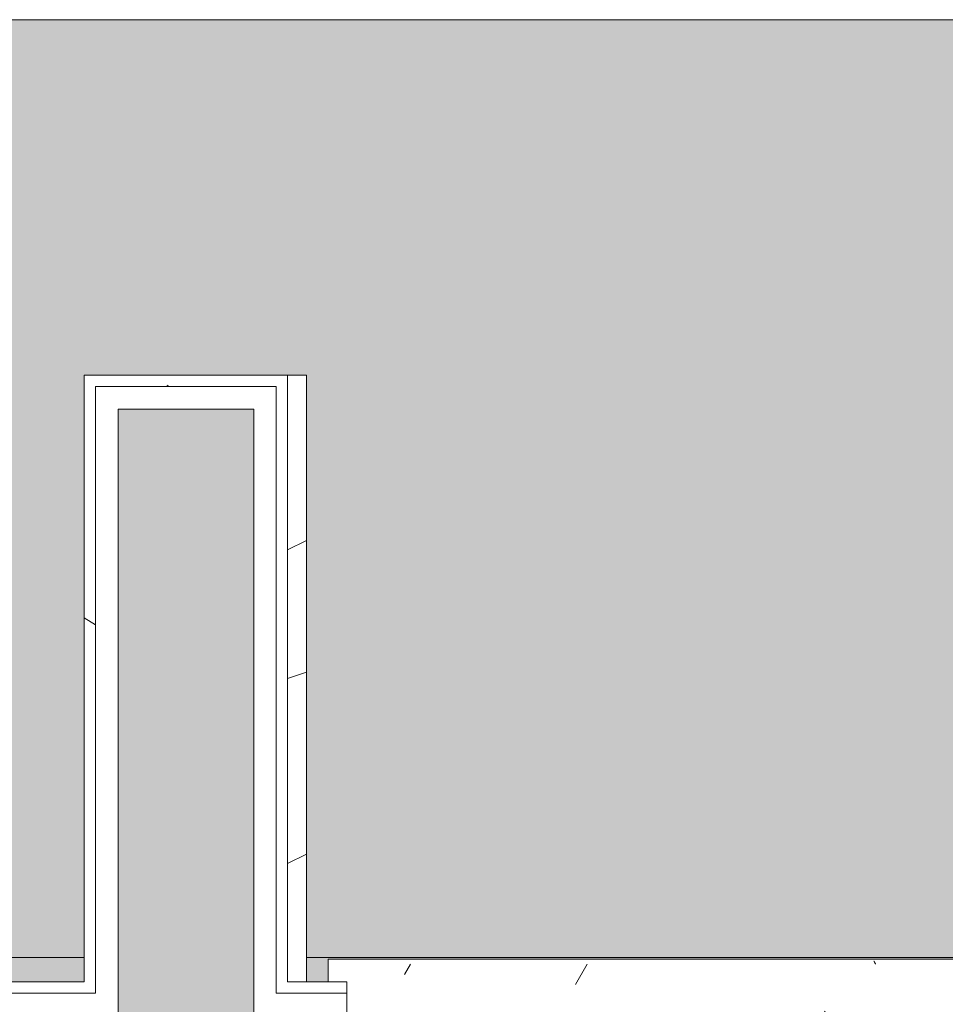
# Model space of a CAD drawing. Header units: millimetres. Extents: x 5980700 to 6194397, y -12939 to 2351883.
# Tile 38 of 124: x 6028360 to 6029590, y 4612 to 5919. Entities that reach past the tile are written whole.
import ezdxf

# ---------------------------------------------------------------- set-up
doc = ezdxf.new("R2010")
doc.units = ezdxf.units.MM
for name, color, linetype, lineweight in [('A-FLOR', 192, 'Continuous', 18), ('A-FLOR-PATT', 8, 'Continuous', 18), ('A-GLAZ', 151, 'Continuous', 9), ('A-GLAZ-SILL', 1, 'Continuous', 9), ('A-WALL', 113, 'Continuous', 18), ('A-WALL-PATT', 111, 'Continuous', 25)]:
    doc.layers.add(name, color=color, linetype=linetype, lineweight=lineweight)

# ---------------------------------------------------------------- blocks, each defined once
blk = doc.blocks.new('FP_72-PLANTA DE CAIMENTO DE PISOS - TÉRREO')
at = {"layer": 'A-GLAZ-SILL', "color": 90, "lineweight": 5}
blk.add_line((1674.999999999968, 107.4999999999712), (-1675.000000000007, 107.4999999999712), dxfattribs=at)
at = {"layer": 'A-GLAZ-SILL', "lineweight": 5}
for p, q in [((-950.0604384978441, 104.9110326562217), (-950.1863537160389, 105.1298168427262)), ((-949.9345232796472, 104.6878478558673), (-950.0604384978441, 104.9110326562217)), ((-949.8086080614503, 104.4605130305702), (-949.9345232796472, 104.6878478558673)), ((-949.6826928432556, 104.2292834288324), (-949.8086080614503, 104.4605130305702)), ((-949.5567776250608, 103.9944186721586), (-949.6826928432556, 104.2292834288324)), ((-949.430862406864, 103.7561824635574), (-949.5567776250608, 103.9944186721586)), ((-949.304947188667, 103.5148422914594), (-949.430862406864, 103.7561824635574)), ((-949.1790319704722, 103.2706691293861), (-949.304947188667, 103.5148422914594)), ((-949.0531167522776, 103.0239371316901), (-949.1790319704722, 103.2706691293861)), ((-948.9272015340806, 102.7749233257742), (-949.0531167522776, 103.0239371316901)), ((-948.8012863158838, 102.5239073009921), (-948.9272015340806, 102.7749233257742)), ((-948.675371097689, 102.2711708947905), (-948.8012863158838, 102.5239073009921)), ((-948.5494558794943, 102.0169978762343), (-948.675371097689, 102.2711708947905)), ((-948.4235406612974, 101.7616736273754), (-948.5494558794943, 102.0169978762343)), ((-948.2976254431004, 101.5054848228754), (-948.4235406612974, 101.7616736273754)), ((-948.1717102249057, 101.2487191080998), (-948.2976254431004, 101.5054848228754)), ((-948.0457950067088, 100.9916647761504), (-948.1717102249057, 101.2487191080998))]:
    blk.add_line(p, q, dxfattribs=at)
blk = doc.blocks.new('CC_PEITORIL - PEITORIL-V71-PLANTA DE CAIMENTO DE PISOS - TÉRREO')
at = {"layer": 'A-GLAZ-SILL', "lineweight": 5}
h = blk.add_hatch(dxfattribs=at)
h.set_pattern_fill('FP_93', color=256, style=0, pattern_type=2)
h.set_pattern_definition([(0, (10029.867, -4564.159000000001), (406.4, 101.6), [33.528, -271.272, 33.528, -271.272, -1625.6]), (0, (10029.867, -4564.159000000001), (406.4, 101.6), [-609.6, 33.528, -576.072, 33.528, -271.272, -711.2]), (0, (10029.867, -4564.159000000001), (406.4, 101.6), [-1524, 33.528, -169.672, 33.528, -474.472]), (120, (10182.267, -4513.359), (-291.1881810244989, 301.1527240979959), [33.52799999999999, -271.2719999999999, 33.52799999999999, -1896.872]), (120, (10182.267, -4513.359), (-291.1881810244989, 301.1527240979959), [-338.328, -271.2719999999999, 33.52799999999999, -576.0719999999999, -1016]), (120, (10182.267, -4513.359), (-291.1881810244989, 301.1527240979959), [-1219.2, 33.52799999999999, -271.2719999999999, 33.52799999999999, -677.6719999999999]), (120, (10182.267, -4513.359), (-291.1881810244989, 301.1527240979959), [-1557.528, -169.672, 33.52799999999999, -474.4719999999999]), (240, (10233.067, -4310.159000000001), (-115.2118189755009, -402.7527240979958), [33.528, -271.272, 33.528, -1896.872]), (240, (10233.067, -4310.159000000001), (-115.2118189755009, -402.7527240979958), [-338.328, -271.272, 33.528, -576.072, -1016]), (240, (10233.067, -4310.159000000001), (-115.2118189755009, -402.7527240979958), [-1219.2, 33.528, -271.272, 33.528, -677.672]), (240, (10233.067, -4310.159000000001), (-115.2118189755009, -402.7527240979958), [-1557.528, -169.672, 33.528, -474.472])])
h.paths.add_polyline_path([(1649.999999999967, 12.50000000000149), (1649.999999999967, 77.50000000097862), (1674.999999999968, 77.50000000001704), (1674.999999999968, 100.9916647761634), (-1675.000000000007, 100.9916647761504), (-1675.000000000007, 77.50000000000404), (-1650.000000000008, 77.50000000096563), (-1650.000000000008, 12.49999999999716), (1629.99999999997, 12.50000000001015)])
h = blk.add_hatch(dxfattribs=at)
h.set_pattern_fill('FP_94', color=256, style=0, pattern_type=2)
h.set_pattern_definition([(216.87, (10664.867, -2976.659), (4762.494328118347, 3175.008507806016), [793.75, -7143.75]), (206.565, (11617.367, -3452.909), (-1587.501456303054, -1587.499067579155), [1774.879, -1774.879]), (198.435, (11617.367, -4246.659000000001), (-3174.997452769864, -1587.50290376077), [1004.024, -4016.092])])
h.paths.add_polyline_path([(1649.999999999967, 12.50000000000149), (1649.999999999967, 77.50000000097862), (1674.999999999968, 77.50000000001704), (1674.999999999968, 100.9916647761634), (-1675.000000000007, 100.9916647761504), (-1675.000000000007, 77.50000000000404), (-1650.000000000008, 77.50000000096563), (-1650.000000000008, 12.49999999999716), (1629.99999999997, 12.50000000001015)])
at = {"layer": 'A-GLAZ-SILL', "color": 90, "lineweight": 5}
for q in [(-1675.000000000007, 107.4999999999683), (-1675.000000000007, 77.5000000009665)]:
    blk.add_line((-1675.000000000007, 100.9916647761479), q, dxfattribs=at)
at = {"layer": 'A-GLAZ', "color": 90, "lineweight": 5}
blk.add_blockref('FP_72-PLANTA DE CAIMENTO DE PISOS - TÉRREO', (0, 0), dxfattribs=at)
blk = doc.blocks.new('BE-PMSa-MOD-ARQ-CONEXAODOFUTURO-EX-000-R_rvt-1-PLANTA DE CAIMENTO DE PISOS - TÉRREO')
at = {"layer": 'A-FLOR-PATT', "lineweight": 5}
h = blk.add_hatch(dxfattribs=at)
h.set_pattern_fill('FP_103', color=135, style=0, pattern_type=2)
h.set_pattern_definition([(225, (1821.385, -1013.341), (1.4210854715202e-14, -212.1320343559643), [450, -150]), (315, (1715.319, -1119.407), (0, -212.1320343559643), [450, -150])])
h.paths.add_polyline_path([(-17588.6148451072, -10125.84100563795), (-17588.6148451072, 5919.158994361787), (-17905.6607055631, 5919.158994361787), (-18260.05155624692, -10125.84100563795)])
h.paths.add_polyline_path([(22636.38515489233, -8664.047137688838), (24683.66278676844, -8664.047137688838), (24910.96562364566, -8333.887722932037), (25097.46955802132, -8045.317562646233), (25289.59551702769, -7726.511392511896), (25471.61384478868, -7401.828336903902), (25643.34495046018, -7071.588748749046), (25804.61939322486, -6736.118463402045), (25955.27804947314, -6395.748477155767), (23368.38515489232, -6395.748477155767), (23369.38515489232, -6730.84100563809), (23365.38515489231, -6734.841005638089), (23361.3135554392, -6734.060452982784), (23342.06990244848, -6720.841005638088), (23332.38515489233, -6720.930376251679), (23331.38515489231, -6727.841005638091), (23314.38515489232, -6727.841005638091), (23296.38515489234, -6735.002634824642), (23296.38515489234, -6785.841005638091), (23781.38515489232, -6785.841005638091), (23781.38515489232, -6780.841005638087), (23831.38515489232, -6780.841005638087), (23831.38515489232, -6785.841005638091), (24416.38515489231, -6785.841005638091), (24416.38515489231, -8605.841005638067), (22596.38515489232, -8605.841005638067), (22596.38515489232, -8595.841005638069), (21416.38515489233, -8595.841005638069), (21416.38515489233, -6955.841005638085), (22596.38515489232, -6955.613519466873), (22596.38515489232, -6785.841005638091), (23181.38515489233, -6785.841005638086), (23181.38515489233, -6780.841005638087), (23231.38515489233, -6780.841005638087), (23231.38515489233, -6785.841005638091), (23246.38515489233, -6785.841005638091), (23246.38515489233, -6395.748477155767), (23206.88515489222, -6395.748477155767), (23206.88515489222, -6416.382393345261), (23211.73353840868, -6425.171602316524), (23218.4561650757, -6428.596561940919), (23219.38515489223, -6429.345815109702), (23219.38515489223, -6441.144306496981), (23215.14102301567, -6442.203793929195), (23204.09419192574, -6438.115741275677), (23195.48073971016, -6429.259910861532), (23193.02236658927, -6420.085137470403), (23192.88996436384, -6415.841005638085), (23191.88515489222, -6415.841005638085), (23191.88515489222, -6395.748477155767), (21311.38512764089, -6395.748477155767), (21311.3851276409, -395.7484771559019), (26110.13512764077, -395.7484771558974), (26110.13512764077, -6011.987874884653), (26234.42540171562, -5672.357231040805), (26348.29356350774, -5329.09189897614), (26451.63355010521, -4982.511614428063), (26544.34910510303, -4632.939200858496), (26626.35386826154, -4280.70026875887), (26697.57145594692, -3926.122912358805), (26757.93553227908, -3569.537404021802), (26807.38987092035, -3211.275886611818), (26845.88840744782, -2851.672064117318), (26873.39528226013, -2491.060890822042), (27298.54064462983, 5174.591947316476), (21231.38515489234, 5390.55840290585), (21231.38515489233, -8664.047137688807), (22606.38515489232, -8664.047137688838)])
h.paths.add_polyline_path([(-4285.283920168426, -8347.825683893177), (-4283.966662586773, -8347.795229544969), (-4283.966662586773, -8234.241794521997), (-4285.375315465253, -8230.841005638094), (-4361.627696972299, -8230.841005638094), (-4361.627696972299, -8347.825683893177), (-4294.66302762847, -8347.825683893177)])
h.paths.add_polyline_path([(-979.7632562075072, 115.3896399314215), (164.3857207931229, 115.3896399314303), (164.3857207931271, 1841.148018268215), (-1658.614845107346, 1841.148018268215), (-1658.61484510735, 115.3896399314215), (-1568.633892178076, 115.3896399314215)])
h.paths.add_polyline_path([(24371.38515489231, 854.1589943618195), (22881.38515489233, 854.1589943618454), (22881.38515489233, 4354.15899436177), (24531.3851548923, 4354.158994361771), (24531.3851548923, 854.1589943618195), (24486.38515489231, 854.1589943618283)])
h.paths.add_polyline_path([(26422.42163599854, 3992.407384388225), (26422.42163599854, 5123.575823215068), (27022.42163599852, 5123.575823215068), (27022.42163599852, 3992.407384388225), (26541.37381926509, 3992.407384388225)])
h.paths.add_polyline_path([(-8304.116662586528, 4596.658994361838), (-8304.116662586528, 4597.158205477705), (-8314.11666258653, 4596.658994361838)])
h.paths.add_polyline_path([(19925.14432074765, 4641.658994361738), (19999.38682609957, 4641.658994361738), (19999.38682609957, 4674.158994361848), (15923.88333741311, 4674.158994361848), (15923.88333741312, 4641.658994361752), (16272.64941956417, 4641.658994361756), (16272.64941956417, 4671.658994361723), (19622.64941956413, 4670.787042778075), (19622.64941956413, 4641.658994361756), (19630.70900276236, 4641.658994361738)])
h.paths.add_polyline_path([(12268.88333741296, 4641.658994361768), (12287.64940954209, 4641.658994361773), (12287.64940954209, 4671.658994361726), (15637.64940954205, 4670.787042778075), (15637.64940954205, 4641.658994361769), (15653.88333741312, 4641.658994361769), (15653.88333741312, 4674.158994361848), (12268.88333741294, 4674.158994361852), (12268.88333741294, 4663.79490484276)])
h.paths.add_polyline_path([(-8314.11666258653, 4641.658994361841), (-8301.114845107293, 4641.658994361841), (-8301.114845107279, 4674.158994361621), (-11733.61666258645, 4674.158994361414), (-11733.61666258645, 4641.658994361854), (-11704.86666258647, 4641.658994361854), (-11704.86666258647, 4671.658994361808), (-8354.866662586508, 4670.787042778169), (-8354.866662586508, 4641.658994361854), (-8340.646205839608, 4641.658994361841)])
h.paths.add_polyline_path([(-12031.61666258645, 4641.658994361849), (-12028.61666258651, 4641.658994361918), (-12028.61666258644, 4674.158994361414), (-16356.61588608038, 4674.158994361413), (-16356.61588608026, 4641.658994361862), (-15848.61666258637, 4641.658994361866), (-15848.61666258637, 4671.65899436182), (-12498.61666258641, 4670.787042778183), (-12498.61666258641, 4641.658994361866), (-12041.61666258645, 4641.658994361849)])
h.paths.add_polyline_path([(-16581.61588608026, 5447.158205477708), (-16356.61588608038, 5447.158205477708), (-16356.61588608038, 5479.158994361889), (-16626.61588608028, 5479.158994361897), (-16626.61588608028, 5447.158205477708), (-16611.61588608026, 5447.158205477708)])
h = blk.add_hatch(dxfattribs=at)
h.set_pattern_fill('FP_2', color=135, style=0, pattern_type=2)
h.set_pattern_definition([(0, (0, 0), (812.8, 203.2), [33.528, -576.072, 33.528, -576.072, -3251.2]), (0, (0, 0), (812.8, 203.2), [-1219.2, 33.528, -1185.672, 33.528, -576.072, -1422.4]), (0, (0, 0), (812.8, 203.2), [-3048, 33.528, -372.872, 33.528, -982.472]), (120, (304.8, 101.6), (-582.3763620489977, 602.3054481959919), [33.52799999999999, -576.0719999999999, 33.52799999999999, -576.0719999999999, -3251.199999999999]), (120, (304.8, 101.6), (-582.3763620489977, 602.3054481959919), [-1219.2, 33.52799999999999, -1185.672, 33.52799999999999, -576.0719999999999, -1422.4]), (120, (304.8, 101.6), (-582.3763620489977, 602.3054481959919), [-3048, 33.52799999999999, -372.8719999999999, 33.52799999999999, -982.4719999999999]), (240, (406.4, 508), (-230.4236379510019, -805.5054481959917), [33.528, -576.072, 33.528, -576.072, -3251.2]), (240, (406.4, 508), (-230.4236379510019, -805.5054481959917), [-1219.2, 33.528, -1185.672, 33.528, -576.072, -1422.4]), (240, (406.4, 508), (-230.4236379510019, -805.5054481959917), [-3048, 33.528, -372.872, 33.528, -982.472])])
h.paths.add_polyline_path([(13153.13200708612, -10125.84100563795), (14705.38782324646, -10125.84100563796), (14705.38782324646, -9779.8857164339), (14699.38782324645, -9779.8857164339), (14699.38782324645, -9763.237570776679), (14681.68558745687, -9763.757413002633), (14670.96395493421, -9768.482704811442), (14665.88782324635, -9780.73757077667), (14665.88782324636, -9856.278958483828), (14670.73620676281, -9865.0681674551), (14677.45883342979, -9868.493127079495), (14678.38782324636, -9869.242380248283), (14678.38782324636, -9881.040871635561), (14674.1436913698, -9882.10035906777), (14663.09686027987, -9878.012306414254), (14654.48340806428, -9869.156476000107), (14652.0250349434, -9859.981702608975), (14651.89263271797, -9855.73757077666), (14650.88782324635, -9855.73757077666), (14651.89263271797, -9780.73757077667), (14653.73085252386, -9770.127241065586), (14655.24199762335, -9764.487570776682), (14667.13782324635, -9752.591745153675), (14683.38782324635, -9748.23757077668), (14699.38782324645, -9748.23757077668), (14699.38782324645, -9731.589425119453), (14705.38782324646, -9731.589425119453), (14705.38782324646, -9705.737570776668), (14755.38782324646, -9705.737570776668), (14755.38782324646, -9754.737570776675), (14795.38782324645, -9754.737570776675), (14796.02424042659, -9756.737570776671), (14812.38782324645, -9756.737570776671), (14811.36426821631, -9815.737570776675), (14810.34779546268, -9815.737570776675), (14811.47778338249, -9818.171971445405), (14811.43015556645, -9819.291362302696), (14811.44856252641, -9820.918341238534), (14827.38782324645, -9827.197475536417), (14827.38782324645, -10125.84100563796), (21231.38515489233, -10125.84100563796), (21231.38515489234, 5919.158994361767), (12003.88515489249, 5918.472013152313), (12003.8851548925, 5447.158205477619), (12268.88333741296, 5447.158205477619), (12268.88333741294, 4674.158994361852), (15653.88333741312, 4674.158994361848), (15653.88333741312, 5447.158205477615), (15923.88333741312, 5447.15820547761), (15923.88333741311, 4674.158994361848), (19999.38682609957, 4674.158994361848), (19999.38682609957, 5447.158205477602), (20269.38682609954, 5447.158205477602), (20269.38682609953, 4280.731645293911), (20299.38682609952, 4280.731645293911), (20298.51487451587, 1530.731645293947), (20269.38682609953, 1530.731645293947), (20269.38682609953, 1143.558994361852), (20299.38682609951, 1143.558994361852), (20298.51487451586, -1606.441005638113), (20269.38682609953, -1606.441005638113), (20269.38682609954, -2040.191005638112), (20299.38682609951, -2040.191005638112), (20298.51487451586, -4790.191005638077), (20269.38682609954, -4790.191005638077), (20269.38682609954, -5273.941005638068), (20299.38682609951, -5273.941005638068), (20298.51487451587, -8023.941005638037), (20269.38682609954, -8023.941005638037), (20269.38682609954, -9308.841005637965), (19999.38682609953, -9308.841005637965), (19999.38682609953, -8513.841794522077), (19913.38333741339, -8513.841794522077), (19913.38333741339, -8347.825683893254), (19635.38599049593, -8347.825683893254), (19635.38599049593, -8377.825683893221), (16285.38599049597, -8376.953732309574), (16285.38599049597, -8347.825683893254), (15971.88333741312, -8347.825683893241), (15971.88333741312, -8513.84179452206), (15921.38515489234, -8513.84179452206), (15921.38515489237, -9312.594001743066), (15651.38515489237, -9312.594001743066), (15651.3851548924, -8513.84179452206), (15603.38515489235, -8513.841794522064), (15603.38515489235, -8377.825683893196), (12316.88333741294, -8377.82568389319), (12316.88333741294, -8513.841794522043), (12268.88333741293, -8513.841794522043), (12268.88333741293, -9312.59400174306), (11998.88333741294, -9312.59400174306), (11998.88333741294, -8513.841794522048), (11950.88333741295, -8513.841794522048), (11950.88333741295, -8347.825683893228), (11867.63333741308, -8347.825683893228), (11867.63333741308, -8377.82568389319), (8517.633337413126, -8376.953732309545), (8517.633337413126, -8347.825683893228), (8434.383337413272, -8347.825683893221), (8434.383337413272, -8468.841794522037), (8419.38333741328, -8468.841794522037), (8419.38333741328, -8498.841794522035), (8434.383337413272, -8498.841794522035), (8434.383337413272, -8513.841794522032), (8386.383337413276, -8513.841794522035), (8386.383337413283, -9312.594001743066), (8116.383337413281, -9312.594001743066), (8116.383337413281, -9125.841005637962), (2121.38333741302, -9125.841005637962), (2121.38333741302, -9312.594001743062), (1851.383337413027, -9312.594001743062), (1851.383337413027, -9125.841005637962), (-4143.616662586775, -9125.841005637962), (-4143.616662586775, -9312.594001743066), (-4413.616662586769, -9312.594001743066), (-4413.616662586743, -8513.841794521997), (-4461.61666258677, -8513.841794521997), (-4461.61666258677, -8498.841794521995), (-4446.616662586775, -8498.841794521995), (-4446.616662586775, -8468.841794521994), (-4461.61666258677, -8468.841794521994), (-4461.61666258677, -8347.825683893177), (-4547.366662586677, -8347.825683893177), (-4547.366662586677, -8377.825683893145), (-7897.36666258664, -8376.953732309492), (-7897.36666258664, -8347.825683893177), (-7983.116662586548, -8347.825683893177), (-7983.116662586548, -8513.841794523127), (-8031.114845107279, -8513.841794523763), (-8031.114845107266, -9308.841005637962), (-8301.114845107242, -9308.841005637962), (-8301.114845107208, -8513.84179452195), (-8349.116662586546, -8513.841794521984), (-8349.116662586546, -8347.825683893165), (-8354.864845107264, -8347.825683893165), (-8354.864845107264, -8377.825683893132), (-11704.86484510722, -8376.953732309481), (-11704.86484510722, -8347.825683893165), (-11710.61666258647, -8347.825683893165), (-11710.61666258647, -8513.841794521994), (-11758.61484510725, -8513.841794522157), (-11758.61484510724, -9308.841005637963), (-12028.61484510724, -9308.841005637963), (-12028.61484510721, -8513.841794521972), (-12076.61666258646, -8513.841794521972), (-12076.61666258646, -8347.825683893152), (-12498.61666258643, -8347.825683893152), (-12498.61666258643, -8377.82568389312), (-15848.61666258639, -8376.953732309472), (-15848.61666258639, -8347.825683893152), (-16270.61666258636, -8347.82568389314), (-16270.61666258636, -8513.841794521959), (-16356.6158860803, -8513.84179452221), (-16356.61588608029, -9308.841005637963), (-16626.61588608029, -9308.841005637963), (-16626.61588608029, -7987.079408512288), (-16656.61588608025, -7987.079408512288), (-16655.74393449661, -5237.079408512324), (-16626.61588608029, -5237.079408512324), (-16626.61588608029, -4803.341005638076), (-16656.61588608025, -4803.341005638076), (-16655.7439344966, -2053.341005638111), (-16626.61588608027, -2053.341005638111), (-16626.61588608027, -1620.841794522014), (-16656.61588608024, -1620.841794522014), (-16655.74393449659, 1129.158205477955), (-16626.61588608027, 1129.158205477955), (-16626.61588608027, 1534.158205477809), (-16656.61588608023, 1534.158205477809), (-16655.74393449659, 4284.158205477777), (-16626.61588608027, 4284.158205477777), (-16626.61588608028, 5479.158994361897), (-16356.61588608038, 5479.158994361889), (-16356.61588608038, 4674.158994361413), (-12028.61666258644, 4674.158994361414), (-12028.61666258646, 5447.158205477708), (-11733.61666258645, 5446.941285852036), (-11733.61666258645, 4674.158994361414), (-8301.114845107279, 4674.158994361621), (-8301.114845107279, 5447.158205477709), (-8031.114845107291, 5447.158205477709), (-8031.114845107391, 5919.158994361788), (-17588.61484510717, 5919.158994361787), (-17588.6148451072, -10125.84100563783), (8442.166919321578, -10125.84100563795)])
h.paths.add_polyline_path([(14664.88301377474, -9780.73757077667), (14665.63226694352, -9779.779781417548), (14664.44050548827, -9775.73581322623)])
h.paths.add_polyline_path([(-16089.6590788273, -8758.10531785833), (-16115.54098333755, -8754.697900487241), (-16139.6590788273, -8744.707858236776), (-16160.36975694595, -8728.815995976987), (-16176.26161920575, -8708.105317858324), (-16186.2516614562, -8683.987222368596), (-16189.6590788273, -8658.105317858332), (-16186.2516614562, -8632.223413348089), (-16176.26161920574, -8608.105317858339), (-16160.36975694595, -8587.39463973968), (-16139.6590788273, -8571.502777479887), (-16115.54098333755, -8561.512735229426), (-16089.6590788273, -8558.105317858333), (-16063.77717431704, -8561.512735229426), (-16039.65907882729, -8571.502777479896), (-16018.94840070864, -8587.394639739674), (-16003.05653844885, -8608.105317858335), (-15993.06649619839, -8632.22341334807), (-15989.6590788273, -8658.105317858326), (-15993.06649619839, -8683.987222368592), (-16003.05653844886, -8708.10531785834), (-16018.94840070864, -8728.815995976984), (-16039.65907882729, -8744.707858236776), (-16063.77717431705, -8754.697900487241)])
h.paths.add_polyline_path([(19732.71217533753, -8754.668450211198), (19706.83027082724, -8751.260990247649), (19682.71217533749, -8741.270823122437), (19660.00862136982, -8722.781563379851), (19646.10963495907, -8704.667825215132), (19636.11959270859, -8680.54942825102), (19632.71217533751, -8648.664394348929), (19632.71217533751, -8622.782813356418), (19636.11959270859, -8596.901232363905), (19646.10963495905, -8572.783438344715), (19662.00149721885, -8552.073019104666), (19682.71217533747, -8536.181355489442), (19706.83027082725, -8526.191438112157), (19732.7121753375, -8522.784063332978), (19758.59407984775, -8526.191438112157), (19782.71217533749, -8536.181355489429), (19803.42285345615, -8552.073019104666), (19819.31471571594, -8572.783438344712), (19829.30475796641, -8596.901232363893), (19832.7121753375, -8628.39034617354), (19832.7121753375, -8654.66720021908), (19827.88084468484, -8683.987101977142), (19816.67739151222, -8708.104895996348), (19803.42285345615, -8725.378762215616), (19782.71217533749, -8741.27082312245), (19758.59407984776, -8751.260990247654)])
h.paths.add_polyline_path([(15648.38515489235, -8468.841794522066), (15650.88333741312, -8468.841794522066), (15650.88333741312, -8347.825683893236), (15648.38515489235, -8347.825683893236), (15648.38515489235, -8375.919436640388)])
h.paths.add_polyline_path([(-15957.766248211, 4689.65210732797), (-15964.016248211, 4691.326789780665), (-15966.60508297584, 4693.313272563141), (-15969.84032103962, 4698.916869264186), (-15969.84032103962, 4705.387345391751), (-15966.60508297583, 4710.990942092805), (-15961.00148627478, 4714.226180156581), (-15954.53101014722, 4714.226180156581), (-15948.92741344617, 4710.990942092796), (-15945.69217538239, 4705.387345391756), (-15945.69217538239, 4698.916869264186), (-15948.92741344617, 4693.313272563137), (-15954.53101014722, 4690.078034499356)])
h.paths.add_polyline_path([(19572.98503538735, 4699.192323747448), (19566.73503538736, 4700.867006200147), (19564.14620062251, 4702.853488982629), (19560.91096255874, 4708.45708568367), (19560.91096255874, 4714.927561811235), (19564.14620062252, 4720.531158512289), (19569.74979732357, 4723.766396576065), (19576.22027345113, 4723.766396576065), (19581.82387015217, 4720.53115851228), (19585.05910821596, 4714.927561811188), (19585.05910821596, 4708.457085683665), (19581.82387015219, 4702.853488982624), (19576.22027345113, 4699.618250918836)])
h.paths.add_polyline_path([(19732.7121753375, 4730.240264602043), (19706.83027082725, 4733.647681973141), (19682.7121753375, 4743.637724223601), (19662.00149721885, 4759.529586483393), (19646.10963495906, 4780.240264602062), (19636.11959270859, 4804.358360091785), (19632.71217533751, 4830.240264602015), (19636.11959270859, 4856.122169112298), (19646.10963495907, 4880.240264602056), (19662.00149721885, 4900.950942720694), (19682.7121753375, 4916.84280498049), (19706.83027082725, 4926.832847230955), (19732.7121753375, 4930.240264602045), (19758.59407984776, 4926.832847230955), (19782.71217533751, 4916.842804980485), (19803.42285345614, 4900.950942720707), (19819.31471571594, 4880.240264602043), (19829.30475796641, 4856.122169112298), (19832.7121753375, 4830.24026460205), (19829.30475796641, 4804.358360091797), (19819.31471571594, 4780.240264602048), (19803.42285345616, 4759.529586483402), (19782.71217533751, 4743.63772422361), (19758.59407984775, 4733.647681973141)])
h.paths.add_polyline_path([(-16089.6590788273, 4736.408178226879), (-16115.54098333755, 4739.815595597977), (-16139.6590788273, 4749.805637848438), (-16160.36975694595, 4765.697500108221), (-16176.26161920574, 4786.408178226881), (-16186.2516614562, 4810.526273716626), (-16189.6590788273, 4836.408178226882), (-16186.2516614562, 4862.29008273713), (-16176.26161920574, 4886.408178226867), (-16160.36975694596, 4907.118856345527), (-16139.6590788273, 4923.010718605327), (-16115.54098333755, 4933.000760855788), (-16089.6590788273, 4936.408178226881), (-16063.77717431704, 4933.000760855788), (-16039.6590788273, 4923.010718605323), (-16018.94840070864, 4907.118856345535), (-16003.05653844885, 4886.408178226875), (-15993.06649619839, 4862.29008273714), (-15989.6590788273, 4836.408178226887), (-15993.06649619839, 4810.526273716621), (-16003.05653844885, 4786.408178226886), (-16018.94840070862, 4765.697500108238), (-16039.6590788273, 4749.805637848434), (-16063.77717431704, 4739.815595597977)])
at = {"layer": 'A-WALL-PATT', "lineweight": 5}
h = blk.add_hatch(dxfattribs=at)
h.set_pattern_fill('FP_9', color=135, style=0, pattern_type=2)
h.set_pattern_definition([(49.99999999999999, (0, 0), (728.73650110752, -63.75582262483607), [76.2, -838.2]), (355, (0, 0), (-140.9716152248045, 764.2276025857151), [60.96, -670.56]), (100.451, (60.728, -5.313), (587.770006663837, 700.4667512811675), [64.76, -712.36]), (46.184, (0, 203.2), (1084.316239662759, -168.1709612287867), [114.3, -1257.3]), (96.636, (90.36, 189.186), (949.6099128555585, 989.7098464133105), [97.14, -1068.54]), (351.184, (0, 203.2), (949.620552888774, 989.7011531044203), [91.44, -1005.84]), (21, (101.6, 152.4), (606.4578690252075, -409.0605652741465), [76.2, -838.2]), (326, (101.6, 152.4), (247.208340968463, 736.752917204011), [60.96, -670.56]), (71.45100000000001, (152.138, 118.312), (853.6682507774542, 327.6854711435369), [64.76, -712.36]), (37.50000000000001, (0, 0), (12.35469342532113, 338.2201185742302), [33.528, -628.904, 33.528, -647.192, -673.1]), (37.50000000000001, (0, 0), (12.35469342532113, 338.2201185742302), [-1343.152, 33.528, -639.572]), (7.499999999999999, (0, 0), (267.2788744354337, 400.7221270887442), [33.528, -354.584, 33.528, -613.664, -256.54]), (7.499999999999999, (0, 0), (267.2788744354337, 400.7221270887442), [-1035.304, 33.528, -223.012]), (327.5, (-226.568, 0), (542.363331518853, -22.91534459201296), [33.528, -220.472, 33.528, -758.952, -1051.56]), (327.5, (-226.568, 0), (542.363331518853, -22.91534459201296), [-1046.48, 33.528, -1018.032]), (317.5, (-328.168, 0), (592.5169587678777, 101.7071067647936), [33.528, -296.672, 33.528, -492.76, -746.76]), (317.5, (-328.168, 0), (592.5169587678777, 101.7071067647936), [-856.488, 33.528, -713.232])])
h.paths.add_polyline_path([(-12013.61666258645, 4626.65899436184), (-12013.61666258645, 5432.158205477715), (-11773.61666258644, 5432.158205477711), (-11773.61666258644, 5447.158205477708), (-12028.61666258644, 5447.158205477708), (-12028.61666258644, 4626.658994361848)])
h = blk.add_hatch(dxfattribs=at)
h.set_pattern_fill('FP_129', color=71, style=0, pattern_type=2)
h.set_pattern_definition([(216.87, (166.6, 416.5), (1249.498511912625, 833.0022321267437), [208.25, -1874.25]), (206.565, (416.5, 291.55), (-416.4997849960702, -416.4999353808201), [465.661, -465.661]), (198.435, (416.5, 83.3), (-832.9995359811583, -416.5008561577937), [263.4179999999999, -1053.671])])
h.paths.add_polyline_path([(-11758.61666258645, 4641.658994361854), (-11733.61666258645, 4641.658994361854), (-11733.61666258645, 5447.158205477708), (-11758.61666258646, 5447.158205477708), (-11758.61666258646, 4663.794904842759)])
h = blk.add_hatch(color=57, dxfattribs=at)
h.paths.add_polyline_path([(-11983.61666258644, 4506.65899436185), (-11898.96666258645, 4506.65899436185), (-11899.6157264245, 4577.325184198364), (-11902.10062002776, 4583.324248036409), (-11909.66666258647, 4586.458205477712), (-11983.61666258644, 4586.458205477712), (-11983.61666258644, 4575.758205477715)])
h.paths.add_polyline_path([(-11888.26666258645, 4506.65899436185), (-11803.61666258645, 4506.65899436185), (-11803.61666258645, 4586.458205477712), (-11877.56666258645, 4586.458205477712), (-11885.13270514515, 4583.324248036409), (-11888.26666258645, 4575.758205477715), (-11888.26666258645, 4554.333994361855)])
h.paths.add_polyline_path([(-11873.87002166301, 4597.158205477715), (-11803.61666258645, 4597.158205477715), (-11803.61666258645, 5402.158205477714), (-11983.61666258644, 5402.158205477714), (-11983.50510692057, 4597.158205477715), (-11877.56666258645, 4597.158205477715)])
at = {"layer": 'A-FLOR', "color": 250, "lineweight": 5}
for p, q in [((-8031.114845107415, 5919.158994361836), (-17588.6148451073, 5919.158994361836)), ((-16356.6158860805, 4674.158994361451), (-12028.61666258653, 4674.158994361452)), ((-11733.61666258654, 4674.158994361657), (-8301.114845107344, 4674.158994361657))]:
    blk.add_line(p, q, dxfattribs=at)
at = {"layer": 'A-WALL', "color": 130, "lineweight": 9}
for p, q in [((-12013.61666258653, 5447.158205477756), (-12028.61666258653, 5447.158205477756)), ((-12028.61666258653, 5447.158205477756), (-12028.61666258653, 4641.658994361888)), ((-11773.61666258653, 5447.158205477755), (-12013.61666258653, 5447.158205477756)), ((-11758.61666258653, 5447.158205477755), (-11773.61666258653, 5447.158205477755)), ((-11758.61666258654, 4641.658994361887), (-11758.61666258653, 5447.158205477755)), ((-12028.61666258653, 4641.658994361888), (-12523.6166625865, 4641.65899436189)), ((-11679.86666258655, 4641.658994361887), (-11758.61666258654, 4641.658994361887)), ((-11679.86666258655, 4576.658994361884), (-11679.86666258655, 4641.658994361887))]:
    blk.add_line(p, q, dxfattribs=at)
at = {"layer": 'A-WALL', "color": 90, "lineweight": 5}
for p, q in [((-11758.61666258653, 5447.158205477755), (-11733.61666258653, 5447.158205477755)), ((-11733.61666258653, 5447.158205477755), (-11733.61666258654, 4641.658994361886)), ((-11983.61666258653, 5432.158205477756), (-12013.61666258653, 5432.158205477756)), ((-12013.61666258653, 5432.158205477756), (-12013.61666258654, 4626.658994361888)), ((-11803.61666258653, 5432.158205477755), (-11983.61666258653, 5432.158205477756)), ((-11803.61666258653, 5432.158205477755), (-11773.61666258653, 5432.158205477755)), ((-11773.61666258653, 5432.158205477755), (-11773.61666258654, 4626.658994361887)), ((-11983.61666258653, 5402.158205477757), (-11803.61666258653, 5402.158205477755)), ((-11983.61666258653, 5402.158205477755), (-11983.61666258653, 4597.158205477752)), ((-11803.61666258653, 5402.158205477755), (-11803.61666258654, 4597.158205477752)), ((-12523.6166625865, 4626.658994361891), (-12028.61666258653, 4626.658994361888)), ((-12013.61666258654, 4626.658994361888), (-12028.61666258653, 4626.658994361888)), ((-11773.61666258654, 4626.658994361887), (-11758.61666258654, 4626.658994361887)), ((-11758.61666258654, 4626.658994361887), (-11679.86666258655, 4626.658994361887))]:
    blk.add_line(p, q, dxfattribs=at)
at = {"layer": 'A-GLAZ', "color": 250, "lineweight": 5}
blk.add_blockref('CC_PEITORIL - PEITORIL-V71-PLANTA DE CAIMENTO DE PISOS - TÉRREO', (-10029.86666258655, 4564.158994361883), dxfattribs=at)

msp = doc.modelspace()

# ---------------------------------------------------------------- block references
at = {"lineweight": 5}
msp.add_blockref('BE-PMSa-MOD-ARQ-CONEXAODOFUTURO-EX-000-R_rvt-1-PLANTA DE CAIMENTO DE PISOS - TÉRREO', (6040474.816446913, 0), dxfattribs=at)

doc.saveas('drawing.dxf')
